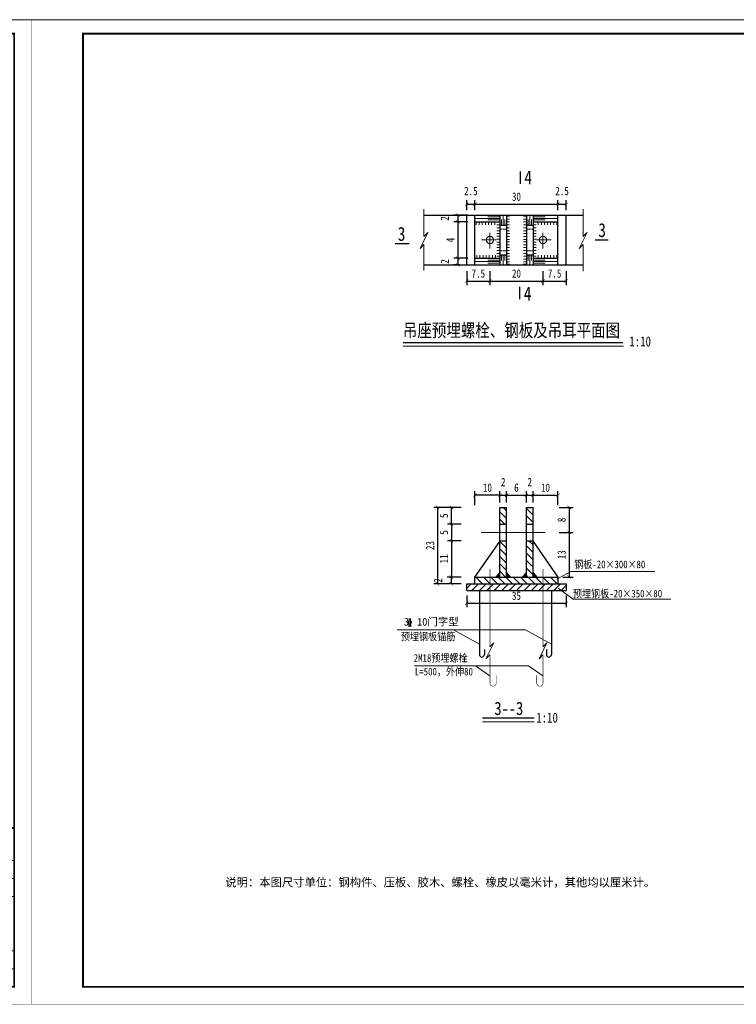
# Model space of a CAD drawing. Extents: x 36231 to 595326, y 3059 to 3871788.
# Tile 68 of 143: x 584999 to 585215, y 3865301 to 3865598. Entities that reach past the tile are written whole.
import ezdxf
from ezdxf.lldxf.tags import DXFTag

# ---------------------------------------------------------------- set-up
doc = ezdxf.new("R2010")
doc.units = 0
doc.header["$PDMODE"] = 32
doc.header["$PDSIZE"] = 0.2
doc.linetypes.add('HIDDEN', pattern=[0.375, 0.25, -0.125])
doc.layers.get('0').update_dxf_attribs({"linetype": 'CONTINUOUS'})
doc.layers.get('Defpoints').update_dxf_attribs({"linetype": 'CONTINUOUS'})
for name, color, linetype, lineweight in [('0.13文字', 3, 'CONTINUOUS', 13), ('图框１', 5, 'CONTINUOUS', 60), ('文字', 7, 'CONTINUOUS', 15), ('文字层', 7, 'CONTINUOUS', 15), ('标注线', 7, 'CONTINUOUS', 18), ('粗实线', 1, 'CONTINUOUS', 40), ('细实线', 3, 'CONTINUOUS', 20), ('细线', 7, 'CONTINUOUS', 15), ('虚线', 251, 'HIDDEN', 15), ('轮廓线', 1, 'CONTINUOUS', 30), ('轮廓西线', 1, 'CONTINUOUS', 15)]:
    doc.layers.add(name, color=color, linetype=linetype, lineweight=lineweight)
doc.styles.add('-仿宋_GB2312', font='仿宋_GB2312_0.ttf')
doc.styles.add('CHX-1', font='tssdeng.shx', dxfattribs={"width": 0.7, "height": 300, "bigfont": 'atssdchn.shx'})
doc.styles.add('HZTXT', font='仿宋_GB2312_0.ttf', dxfattribs={"width": 0.8, "height": 2.5})
tags = doc.linetypes.add('DASHDOT2', pattern=[0.5, 0.25, -0.125, 0, -0.125]).pattern_tags.tags
tags[10:11] = [DXFTag(74, 4), DXFTag(75, 0), DXFTag(340, '0'), DXFTag(46, 1.0), DXFTag(50, 0.0), DXFTag(44, 0.0), DXFTag(45, 0.0)]
tags[8:9] = [DXFTag(74, 4), DXFTag(75, 0), DXFTag(340, '0'), DXFTag(46, 1.0), DXFTag(50, 0.0), DXFTag(44, 0.0), DXFTag(45, 0.0)]
tags[6:7] = [DXFTag(74, 4), DXFTag(75, 0), DXFTag(340, '0'), DXFTag(46, 1.0), DXFTag(50, 0.0), DXFTag(44, 0.0), DXFTag(45, 0.0)]
tags[4:5] = [DXFTag(74, 4), DXFTag(75, 0), DXFTag(340, '0'), DXFTag(46, 1.0), DXFTag(50, 0.0), DXFTag(44, 0.0), DXFTag(45, 0.0)]
doc.dimstyles.new('工作室标准标注', dxfattribs={"dimtxt": 2.5, "dimasz": 1, "dimexe": 1.2, "dimexo": 1.5, "dimgap": 1, "dimtad": 1, "dimdec": 1, "dimzin": 0, "dimdsep": 46, "dimtxsty": 'HZTXT', "dimblk": 'ARCHTICK', "dimcen": 0.09, "dimadec": 0, "dimazin": 0, "dimtfac": 0.09, "dimtdec": 1, "dimtofl": 0, "dimtmove": 2, "dimatfit": 3, "dimldrblk": 'ARCHTICK', "dimfxl": 3, "dimfxlon": 1, "dimtolj": 1, "dimtzin": 0, "dimarcsym": 0})

# ---------------------------------------------------------------- blocks, each defined once
blk = doc.blocks.new('eesz')
at = {"layer": '图框１', "color": 7, "const_width": 0.467}
blk.add_lwpolyline([(25244.5, -497.6), (25244.5, -1980.6), (27344.5, -1980.6), (27344.5, -497.6)], close=True, dxfattribs=at)
blk.add_lwpolyline([(25244.5, -497.6), (25244.5, -1980.6), (27344.5, -1980.6), (27344.5, -497.6)], close=True, dxfattribs=at)
at = {"layer": '图框１', "color": 5, "const_width": 0.467}
blk.add_lwpolyline([(25244.5, -497.6), (25244.5, -1980.6), (27344.5, -1980.6), (27344.5, -497.6)], close=True, dxfattribs=at)
at = {"layer": '图框１', "color": 7}
blk.add_lwpolyline([(25322.3, -518.3, 3.11, 3.11, 0), (27318.5, -518.3, 2.59, 2.59, 0), (27318.5, -1954.6, 2.59, 2.59, 0), (25322.3, -1954.6, 2.59, 2.59, 0)], format="xyseb", close=True, dxfattribs=at)
blk.add_lwpolyline([(25322.3, -518.3, 3.11, 3.11, 0), (27318.5, -518.3, 2.59, 2.59, 0), (27318.5, -1954.6, 2.59, 2.59, 0), (25322.3, -1954.6, 2.59, 2.59, 0)], format="xyseb", close=True, dxfattribs=at)
at = {"layer": '图框１', "color": 5}
blk.add_lwpolyline([(25322.3, -518.3, 3.11, 3.11, 0), (27318.5, -518.3, 2.59, 2.59, 0), (27318.5, -1954.6, 2.59, 2.59, 0), (25322.3, -1954.6, 2.59, 2.59, 0)], format="xyseb", close=True, dxfattribs=at)
at = {"layer": '细线', "color": 7}
for p, q in [((26850.3, -1715.1), (27318.5, -1715.1)), ((26850.3, -1764.1), (27318.5, -1764.1)), ((26910.2, -1764.1), (26910.2, -1927.4)), ((27008.2, -1764.1), (27008.2, -1927.4)), ((27046.3, -1764.1), (27046.3, -1954.6)), ((27204.2, -1764.1), (27204.2, -1818.5)), ((26850.3, -1791.3), (27046.3, -1791.3)), ((27204.2, -1791.3), (27318.5, -1791.3)), ((26850.3, -1818.5), (27318.5, -1818.5)), ((26850.3, -1845.7), (27046.3, -1845.7)), ((26654.3, -1864.8), (26654.3, -1954.6)), ((26752.3, -1864.8), (26752.3, -1954.6)), ((26556.3, -1873), (26850.3, -1873)), ((26850.3, -1873), (27046.3, -1873)), ((26556.3, -1894.7), (26850.3, -1894.7)), ((26850.3, -1900.2), (27318.5, -1900.2)), ((27106.2, -1900.2), (27106.2, -1954.6)), ((27182.4, -1900.2), (27182.4, -1927.4)), ((27242.3, -1900.2), (27242.3, -1927.4)), ((26556.3, -1913.8), (26850.3, -1913.8)), ((26850.3, -1927.4), (27318.5, -1927.4)), ((26556.3, -1932.9), (26850.3, -1932.9))]:
    blk.add_line(p, q, dxfattribs=at)
at = {"layer": '细线', "color": 7, "const_width": 2.72}
for points in [[(27318.5, -1715.1), (26850.3, -1715.1), (26850.3, -1954.6)], [(26556.3, -1864.8), (26556.3, -1954.6)]]:
    blk.add_lwpolyline(points, dxfattribs=at)
at = {"layer": '文字', "color": 7, "line_spacing_factor": 0.5, "style": '-仿宋_GB2312'}
for s, insert, char_height, width, attachment_point in [('{\\fSimSun|b0|i0|c134|p2;\\T1.2;\\C256;四川万鼎轩建筑设计有限公司}', (27084.4, -1739.6), 21.778, 468.222, 5), ('{\\W0.8;批 准}', (26880.3, -1777.7), 13.611, 59.889, 5), ('{\\W0.8;招 标  设 计}', (27261.3, -1777.7), 13.611, 114.153, 5), ('{\\W0.8;核 定}', (26880.3, -1804.9), 13.611, 59.889, 5), ('{\\W0.8;土 建  部 分}', (27261.7, -1804.9), 13.611, 114.902, 5), ('{\\W0.8;审 查}', (26880.3, -1832.1), 13.611, 59.889, 5), ('{\\W0.8;校 核}', (26880.3, -1859.4), 13.611, 59.889, 5), ('{\\W0.8;设 计}', (26880.3, -1886.6), 13.611, 59.889, 5), ('{\\W0.8;制 图}', (26880.3, -1913.8), 13.611, 59.889, 5), ('{\\W0.8;比 例}', (27076.3, -1913.8), 13.611, 59.889, 5), ('见图', (27144.3, -1913.8), 13.61, 76.222, 5), ('{\\W0.8;日 期}', (27196.2, -1904.4), 13.611, 54.508, 1), ('2019.12', (27280.4, -1913.8), 13.61, 76.222, 5), ('{\\W0.7; 会签单位}', (26605.3, -1943.7), 10.889, 98, 5), ('{\\W0.7;会签者}', (26703.3, -1943.7), 10.889, 98, 5), ('{\\W0.7;日期}', (26801.3, -1943.7), 10.89, 98, 5), ('{\\W0.85;设计证书编号：A251033227}', (26948.3, -1941), 13.611, 196, 5), ('{\\W0.8;图 号}', (27060.1, -1931.7), 13.611, 54.508, 1)]:
    blk.add_mtext(s, dxfattribs=dict(at, insert=insert, char_height=char_height, width=width, attachment_point=attachment_point))
at = {"layer": '文字', "color": 7, "insert": (27125.3, -1791.3), "char_height": 5, "width": 157.889, "attachment_point": 5, "style": '-仿宋_GB2312'}
blk.add_mtext('新沂市2019年度农业水价综合改革计量设施配套\\P和农田水利工程维修养护项目\\P（2019年第二批省级以上水利发展资金和2018年\\P第二批省级以上水利发展资金剩余资金）', dxfattribs=at)
blk = doc.blocks.new('_ARCHTICK')
at = {"color": 0, "linetype": 'ByBlock', "const_width": 0.15}
blk.add_lwpolyline([(-0.5, -0.5), (0.5, 0.5)], dxfattribs=at)
blk = doc.blocks.new('*D2197')
at = {"layer": 'Defpoints', "color": 0, "lineweight": 13}
for p in [(585163.85, 3865542.02), (585161.35, 3865538.74), (585163.85, 3865538.74)]:
    blk.add_point(p, dxfattribs=at)
at = {"layer": '细实线', "color": 0, "lineweight": -2}
for p, q in [((585161.35, 3865540.24), (585161.35, 3865543.22)), ((585161.35, 3865542.02), (585163.85, 3865542.02)), ((585163.85, 3865540.24), (585163.85, 3865543.22))]:
    blk.add_line(p, q, dxfattribs=at)
at = {"layer": '细实线', "color": 0, "lineweight": -2, "rotation": 180}
blk.add_blockref('_ARCHTICK', (585161.35, 3865542.02), dxfattribs=at)
at = {"layer": '细实线', "color": 0, "lineweight": -2}
blk.add_blockref('_ARCHTICK', (585163.85, 3865542.02), dxfattribs=at)
at = {"layer": '细实线', "color": 0, "lineweight": 9, "insert": (585162.6, 3865545.97), "char_height": 2.5, "attachment_point": 5, "style": 'HZTXT'}
blk.add_mtext('\\A1;2.5', dxfattribs=at)
blk = doc.blocks.new('*D2198')
at = {"layer": 'Defpoints', "color": 0, "lineweight": 13}
for p in [(585136.35, 3865542.02), (585133.85, 3865538.74), (585136.35, 3865538.74)]:
    blk.add_point(p, dxfattribs=at)
at = {"layer": '细实线', "color": 0, "lineweight": -2}
for p, q in [((585133.85, 3865540.24), (585133.85, 3865543.22)), ((585133.85, 3865542.02), (585136.35, 3865542.02)), ((585136.35, 3865540.24), (585136.35, 3865543.22))]:
    blk.add_line(p, q, dxfattribs=at)
at = {"layer": '细实线', "color": 0, "lineweight": -2, "rotation": 180}
blk.add_blockref('_ARCHTICK', (585133.85, 3865542.02), dxfattribs=at)
at = {"layer": '细实线', "color": 0, "lineweight": -2}
blk.add_blockref('_ARCHTICK', (585136.35, 3865542.02), dxfattribs=at)
at = {"layer": '细实线', "color": 0, "lineweight": 9, "insert": (585135.1, 3865545.97), "char_height": 2.5, "attachment_point": 5, "style": 'HZTXT'}
blk.add_mtext('\\A1;2.5', dxfattribs=at)
blk = doc.blocks.new('*D2199')
at = {"layer": 'Defpoints', "color": 0, "lineweight": 13}
for p in [(585161.35, 3865542.02), (585136.35, 3865538.74), (585161.35, 3865538.74)]:
    blk.add_point(p, dxfattribs=at)
at = {"layer": '细实线', "color": 0, "lineweight": -2}
for p, q in [((585136.35, 3865540.24), (585136.35, 3865543.22)), ((585136.35, 3865542.02), (585161.35, 3865542.02)), ((585161.35, 3865540.24), (585161.35, 3865543.22))]:
    blk.add_line(p, q, dxfattribs=at)
at = {"layer": '细实线', "color": 0, "lineweight": -2, "rotation": 180}
blk.add_blockref('_ARCHTICK', (585136.35, 3865542.02), dxfattribs=at)
at = {"layer": '细实线', "color": 0, "lineweight": -2}
blk.add_blockref('_ARCHTICK', (585161.35, 3865542.02), dxfattribs=at)
at = {"layer": '细实线', "color": 0, "lineweight": 9, "insert": (585148.85, 3865544.27), "char_height": 2.5, "attachment_point": 5, "style": 'HZTXT'}
blk.add_mtext('\\A1;30', dxfattribs=at)
blk = doc.blocks.new('*D2200')
at = {"layer": 'Defpoints', "color": 0, "lineweight": 13}
for p in [(585136.35, 3865538.74), (585131.21, 3865536.74), (585136.35, 3865536.74)]:
    blk.add_point(p, dxfattribs=at)
at = {"layer": '细实线', "color": 0, "lineweight": -2}
for p, q in [((585134.21, 3865538.74), (585130.01, 3865538.74)), ((585131.21, 3865538.74), (585131.21, 3865536.74)), ((585134.21, 3865536.74), (585130.01, 3865536.74))]:
    blk.add_line(p, q, dxfattribs=at)
for p, rotation in [((585131.21, 3865538.74), 90), ((585131.21, 3865536.74), 270)]:
    blk.add_blockref('_ARCHTICK', p, dxfattribs=dict(at, rotation=rotation))
at = {"layer": '细实线', "color": 0, "lineweight": 9, "insert": (585127.26, 3865537.74), "char_height": 2.5, "attachment_point": 5, "rotation": 90, "style": 'HZTXT'}
blk.add_mtext('\\A1;2', dxfattribs=at)
blk = doc.blocks.new('*D2201')
at = {"layer": 'Defpoints', "color": 0, "lineweight": 13}
for p in [(585136.35, 3865536.74), (585131.21, 3865525.74), (585136.35, 3865525.74)]:
    blk.add_point(p, dxfattribs=at)
at = {"layer": '细实线', "color": 0, "lineweight": -2}
for p, q in [((585134.21, 3865536.74), (585130.01, 3865536.74)), ((585131.21, 3865536.74), (585131.21, 3865525.74)), ((585134.21, 3865525.74), (585130.01, 3865525.74))]:
    blk.add_line(p, q, dxfattribs=at)
for p, rotation in [((585131.21, 3865536.74), 90), ((585131.21, 3865525.74), 270)]:
    blk.add_blockref('_ARCHTICK', p, dxfattribs=dict(at, rotation=rotation))
at = {"layer": '细实线', "color": 0, "lineweight": 9, "insert": (585128.96, 3865531.24), "char_height": 2.5, "attachment_point": 5, "rotation": 90, "style": 'HZTXT'}
blk.add_mtext('\\A1;4', dxfattribs=at)
blk = doc.blocks.new('*D2202')
at = {"layer": 'Defpoints', "color": 0, "lineweight": 13}
for p in [(585136.35, 3865525.74), (585131.21, 3865523.74), (585133.17, 3865523.74)]:
    blk.add_point(p, dxfattribs=at)
at = {"layer": '细实线', "color": 0, "lineweight": -2}
for p, q in [((585134.21, 3865525.74), (585130.01, 3865525.74)), ((585131.21, 3865525.74), (585131.21, 3865523.74)), ((585131.67, 3865523.74), (585130.01, 3865523.74))]:
    blk.add_line(p, q, dxfattribs=at)
for p, rotation in [((585131.21, 3865525.74), 90), ((585131.21, 3865523.74), 270)]:
    blk.add_blockref('_ARCHTICK', p, dxfattribs=dict(at, rotation=rotation))
at = {"layer": '细实线', "color": 0, "lineweight": 9, "insert": (585127.26, 3865524.74), "char_height": 2.5, "attachment_point": 5, "rotation": 90, "style": 'HZTXT'}
blk.add_mtext('\\A1;2', dxfattribs=at)
blk = doc.blocks.new('*D2206')
at = {"layer": 'Defpoints', "color": 0, "lineweight": 13}
for p in [(585136.35, 3865454.35), (585143.85, 3865450.67), (585136.35, 3865429.67)]:
    blk.add_point(p, dxfattribs=at)
at = {"layer": '细实线', "color": 0, "lineweight": -2}
for p, q in [((585136.35, 3865451.35), (585136.35, 3865455.55)), ((585143.85, 3865452.17), (585143.85, 3865455.55)), ((585143.85, 3865454.35), (585136.35, 3865454.35))]:
    blk.add_line(p, q, dxfattribs=at)
at = {"layer": '细实线', "color": 0, "lineweight": -2, "rotation": 180}
blk.add_blockref('_ARCHTICK', (585136.35, 3865454.35), dxfattribs=at)
at = {"layer": '细实线', "color": 0, "lineweight": -2}
blk.add_blockref('_ARCHTICK', (585143.85, 3865454.35), dxfattribs=at)
at = {"layer": '细实线', "color": 0, "lineweight": 9, "insert": (585140.1, 3865456.6), "char_height": 2.5, "attachment_point": 5, "style": 'HZTXT'}
blk.add_mtext('\\A1;10', dxfattribs=at)
blk = doc.blocks.new('*D2207')
at = {"layer": 'Defpoints', "color": 0, "lineweight": 13}
for p in [(585133.85, 3865425.67), (585163.85, 3865425.67), (585163.85, 3865421.79)]:
    blk.add_point(p, dxfattribs=at)
at = {"layer": '细实线', "color": 0, "lineweight": -2}
for p, q in [((585133.85, 3865424.17), (585133.85, 3865420.59)), ((585163.85, 3865424.17), (585163.85, 3865420.59)), ((585133.85, 3865421.79), (585163.85, 3865421.79))]:
    blk.add_line(p, q, dxfattribs=at)
at = {"layer": '细实线', "color": 0, "lineweight": -2, "rotation": 180}
blk.add_blockref('_ARCHTICK', (585133.85, 3865421.79), dxfattribs=at)
at = {"layer": '细实线', "color": 0, "lineweight": -2}
blk.add_blockref('_ARCHTICK', (585163.85, 3865421.79), dxfattribs=at)
at = {"layer": '细实线', "color": 0, "lineweight": 9, "insert": (585148.85, 3865424.04), "char_height": 2.5, "attachment_point": 5, "style": 'HZTXT'}
blk.add_mtext('\\A1;35', dxfattribs=at)
blk = doc.blocks.new('*D2208')
at = {"layer": 'Defpoints', "color": 0, "lineweight": 13}
for p in [(585143.85, 3865440.62), (585129.23, 3865429.67), (585136.35, 3865429.67)]:
    blk.add_point(p, dxfattribs=at)
at = {"layer": '细实线', "color": 0, "lineweight": -2}
for p, q in [((585132.23, 3865440.62), (585128.03, 3865440.62)), ((585129.23, 3865440.62), (585129.23, 3865429.67)), ((585132.23, 3865429.67), (585128.03, 3865429.67))]:
    blk.add_line(p, q, dxfattribs=at)
for p, rotation in [((585129.23, 3865440.62), 90), ((585129.23, 3865429.67), 270)]:
    blk.add_blockref('_ARCHTICK', p, dxfattribs=dict(at, rotation=rotation))
at = {"layer": '细实线', "color": 0, "lineweight": 9, "insert": (585126.98, 3865435.15), "char_height": 2.5, "attachment_point": 5, "rotation": 90, "style": 'HZTXT'}
blk.add_mtext('\\A1;11', dxfattribs=at)
blk = doc.blocks.new('*D2209')
at = {"layer": 'Defpoints', "color": 0, "lineweight": 13}
for p in [(585143.85, 3865450.67), (585125.09, 3865427.67), (585133.85, 3865427.67)]:
    blk.add_point(p, dxfattribs=at)
at = {"layer": '细实线', "color": 0, "lineweight": -2}
for p, q in [((585128.09, 3865450.67), (585123.89, 3865450.67)), ((585125.09, 3865450.67), (585125.09, 3865427.67)), ((585128.09, 3865427.67), (585123.89, 3865427.67))]:
    blk.add_line(p, q, dxfattribs=at)
for p, rotation in [((585125.09, 3865450.67), 90), ((585125.09, 3865427.67), 270)]:
    blk.add_blockref('_ARCHTICK', p, dxfattribs=dict(at, rotation=rotation))
at = {"layer": '细实线', "color": 0, "lineweight": 9, "insert": (585122.84, 3865439.17), "char_height": 2.5, "attachment_point": 5, "rotation": 90, "style": 'HZTXT'}
blk.add_mtext('\\A1;23', dxfattribs=at)
blk = doc.blocks.new('*D2210')
at = {"layer": 'Defpoints', "color": 0, "lineweight": 13}
for p in [(585131.28, 3865429.67), (585129.17, 3865427.67), (585133.85, 3865427.67)]:
    blk.add_point(p, dxfattribs=at)
at = {"layer": '细实线', "color": 0, "lineweight": -2}
for p, q in [((585129.78, 3865429.67), (585127.97, 3865429.67)), ((585129.17, 3865429.67), (585129.17, 3865427.67)), ((585132.17, 3865427.67), (585127.97, 3865427.67))]:
    blk.add_line(p, q, dxfattribs=at)
for p, rotation in [((585129.17, 3865429.67), 90), ((585129.17, 3865427.67), 270)]:
    blk.add_blockref('_ARCHTICK', p, dxfattribs=dict(at, rotation=rotation))
at = {"layer": '细实线', "color": 0, "lineweight": 9, "insert": (585125.22, 3865428.67), "char_height": 2.5, "attachment_point": 5, "rotation": 90, "style": 'HZTXT'}
blk.add_mtext('\\A1;2', dxfattribs=at)
blk = doc.blocks.new('*D2211')
at = {"layer": 'Defpoints', "color": 0, "lineweight": 13}
for p in [(585143.85, 3865445.62), (585129.23, 3865440.62), (585143.85, 3865440.62)]:
    blk.add_point(p, dxfattribs=at)
at = {"layer": '细实线', "color": 0, "lineweight": -2}
for p, q in [((585132.23, 3865445.62), (585128.03, 3865445.62)), ((585129.23, 3865445.62), (585129.23, 3865440.62)), ((585132.23, 3865440.62), (585128.03, 3865440.62))]:
    blk.add_line(p, q, dxfattribs=at)
for p, rotation in [((585129.23, 3865445.62), 90), ((585129.23, 3865440.62), 270)]:
    blk.add_blockref('_ARCHTICK', p, dxfattribs=dict(at, rotation=rotation))
at = {"layer": '细实线', "color": 0, "lineweight": 9, "insert": (585126.98, 3865443.12), "char_height": 2.5, "attachment_point": 5, "rotation": 90, "style": 'HZTXT'}
blk.add_mtext('\\A1;5', dxfattribs=at)
blk = doc.blocks.new('*D2213')
at = {"layer": 'Defpoints', "color": 0, "lineweight": 13}
for p in [(585153.85, 3865443.12), (585161.35, 3865429.67), (585164.73, 3865429.67)]:
    blk.add_point(p, dxfattribs=at)
at = {"layer": '细实线', "color": 0, "lineweight": -2}
for p, q in [((585161.73, 3865443.12), (585165.93, 3865443.12)), ((585164.73, 3865443.12), (585164.73, 3865429.67)), ((585162.85, 3865429.67), (585165.93, 3865429.67))]:
    blk.add_line(p, q, dxfattribs=at)
for p, rotation in [((585164.73, 3865443.12), 90), ((585164.73, 3865429.67), 270)]:
    blk.add_blockref('_ARCHTICK', p, dxfattribs=dict(at, rotation=rotation))
at = {"layer": '细实线', "color": 0, "lineweight": 9, "insert": (585162.48, 3865436.4), "char_height": 2.5, "attachment_point": 5, "rotation": 90, "style": 'HZTXT'}
blk.add_mtext('\\A1;13', dxfattribs=at)
blk = doc.blocks.new('*D2214')
at = {"layer": 'Defpoints', "color": 0, "lineweight": 13}
for p in [(585161.35, 3865454.35), (585153.85, 3865450.67), (585161.35, 3865427.67)]:
    blk.add_point(p, dxfattribs=at)
at = {"layer": '细实线', "color": 0, "lineweight": -2}
for p, q in [((585153.85, 3865452.17), (585153.85, 3865455.55)), ((585161.35, 3865451.35), (585161.35, 3865455.55)), ((585153.85, 3865454.35), (585161.35, 3865454.35))]:
    blk.add_line(p, q, dxfattribs=at)
at = {"layer": '细实线', "color": 0, "lineweight": -2, "rotation": 180}
blk.add_blockref('_ARCHTICK', (585153.85, 3865454.35), dxfattribs=at)
at = {"layer": '细实线', "color": 0, "lineweight": -2}
blk.add_blockref('_ARCHTICK', (585161.35, 3865454.35), dxfattribs=at)
at = {"layer": '细实线', "color": 0, "lineweight": 9, "insert": (585157.6, 3865456.6), "char_height": 2.5, "attachment_point": 5, "style": 'HZTXT'}
blk.add_mtext('\\A1;10', dxfattribs=at)
blk = doc.blocks.new('*D2215')
at = {"layer": 'Defpoints', "color": 0, "lineweight": 13}
for p in [(585153.85, 3865450.65), (585153.85, 3865443.12), (585164.73, 3865443.12)]:
    blk.add_point(p, dxfattribs=at)
at = {"layer": '细实线', "color": 0, "lineweight": -2}
for p, q in [((585161.73, 3865450.65), (585165.93, 3865450.65)), ((585164.73, 3865450.65), (585164.73, 3865443.12)), ((585161.73, 3865443.12), (585165.93, 3865443.12))]:
    blk.add_line(p, q, dxfattribs=at)
for p, rotation in [((585164.73, 3865450.65), 90), ((585164.73, 3865443.12), 270)]:
    blk.add_blockref('_ARCHTICK', p, dxfattribs=dict(at, rotation=rotation))
at = {"layer": '细实线', "color": 0, "lineweight": 9, "insert": (585162.48, 3865446.89), "char_height": 2.5, "attachment_point": 5, "rotation": 90, "style": 'HZTXT'}
blk.add_mtext('\\A1;8', dxfattribs=at)
blk = doc.blocks.new('*D2216')
at = {"layer": 'Defpoints', "color": 0, "lineweight": 13}
for p in [(585151.85, 3865454.35), (585145.85, 3865450.67), (585151.85, 3865450.67)]:
    blk.add_point(p, dxfattribs=at)
at = {"layer": '细实线', "color": 0, "lineweight": -2}
for p, q in [((585145.85, 3865452.17), (585145.85, 3865455.55)), ((585151.85, 3865452.17), (585151.85, 3865455.55)), ((585145.85, 3865454.35), (585151.85, 3865454.35))]:
    blk.add_line(p, q, dxfattribs=at)
at = {"layer": '细实线', "color": 0, "lineweight": -2, "rotation": 180}
blk.add_blockref('_ARCHTICK', (585145.85, 3865454.35), dxfattribs=at)
at = {"layer": '细实线', "color": 0, "lineweight": -2}
blk.add_blockref('_ARCHTICK', (585151.85, 3865454.35), dxfattribs=at)
at = {"layer": '细实线', "color": 0, "lineweight": 9, "insert": (585148.85, 3865456.6), "char_height": 2.5, "attachment_point": 5, "style": 'HZTXT'}
blk.add_mtext('\\A1;6', dxfattribs=at)
blk = doc.blocks.new('*D2217')
at = {"layer": 'Defpoints', "color": 0, "lineweight": 13}
for p in [(585145.85, 3865454.35), (585143.85, 3865450.67), (585145.85, 3865450.67)]:
    blk.add_point(p, dxfattribs=at)
at = {"layer": '细实线', "color": 0, "lineweight": -2}
for p, q in [((585143.85, 3865452.17), (585143.85, 3865455.55)), ((585145.85, 3865452.17), (585145.85, 3865455.55)), ((585143.85, 3865454.35), (585145.85, 3865454.35))]:
    blk.add_line(p, q, dxfattribs=at)
at = {"layer": '细实线', "color": 0, "lineweight": -2, "rotation": 180}
blk.add_blockref('_ARCHTICK', (585143.85, 3865454.35), dxfattribs=at)
at = {"layer": '细实线', "color": 0, "lineweight": -2}
blk.add_blockref('_ARCHTICK', (585145.85, 3865454.35), dxfattribs=at)
at = {"layer": '细实线', "color": 0, "lineweight": 9, "insert": (585144.85, 3865458.3), "char_height": 2.5, "attachment_point": 5, "style": 'HZTXT'}
blk.add_mtext('\\A1;2', dxfattribs=at)
blk = doc.blocks.new('*D2218')
at = {"layer": 'Defpoints', "color": 0, "lineweight": 13}
for p in [(585153.85, 3865454.35), (585151.85, 3865450.67), (585153.85, 3865450.67)]:
    blk.add_point(p, dxfattribs=at)
at = {"layer": '细实线', "color": 0, "lineweight": -2}
for p, q in [((585151.85, 3865452.17), (585151.85, 3865455.55)), ((585153.85, 3865452.17), (585153.85, 3865455.55)), ((585151.85, 3865454.35), (585153.85, 3865454.35))]:
    blk.add_line(p, q, dxfattribs=at)
at = {"layer": '细实线', "color": 0, "lineweight": -2, "rotation": 180}
blk.add_blockref('_ARCHTICK', (585151.85, 3865454.35), dxfattribs=at)
at = {"layer": '细实线', "color": 0, "lineweight": -2}
blk.add_blockref('_ARCHTICK', (585153.85, 3865454.35), dxfattribs=at)
at = {"layer": '细实线', "color": 0, "lineweight": 9, "insert": (585152.85, 3865458.3), "char_height": 2.5, "attachment_point": 5, "style": 'HZTXT'}
blk.add_mtext('\\A1;2', dxfattribs=at)

msp = doc.modelspace()

# ---------------------------------------------------------------- hatches: boundary and pattern name
at = {"layer": '标注线'}
h = msp.add_hatch(dxfattribs=at)
h.set_pattern_fill('ANSI31', scale=0.5, angle=90, style=0)
h.set_pattern_definition([(135, (578719.481, 3867107.4648), (-1.122532, -1.122532), [])])
h.paths.add_polyline_path([(585145.85, 3865450.67), (585143.85, 3865450.67), (585143.85, 3865445.62), (585145.85, 3865445.62)])
h.paths.add_polyline_path([(585143.85, 3865429.67), (585145.85, 3865429.67), (585145.85, 3865440.62), (585143.85, 3865440.62)])
h.paths.add_polyline_path([(585153.85, 3865450.67), (585151.85, 3865450.67), (585151.85, 3865445.62), (585153.85, 3865445.62)])
h.paths.add_polyline_path([(585153.85, 3865440.62), (585151.85, 3865440.62), (585151.85, 3865429.67), (585153.85, 3865429.67)])
h = msp.add_hatch(dxfattribs=at)
h.set_pattern_fill('ANSI31', scale=0.5, angle=90, style=0)
h.set_pattern_definition([(135, (582909.8064, 3864167.6733), (-1.122532, -1.122532), [])])
h.paths.add_polyline_path([(585136.35, 3865429.67), (585136.35, 3865427.67), (585161.35, 3865427.67), (585161.35, 3865429.67)])
for points in [[(585143.85, 3865431.08), (585143.85, 3865429.67), (585142.62, 3865429.67)], [(585145.85, 3865431.08), (585145.85, 3865429.67), (585147.08, 3865429.67)], [(585151.85, 3865431.08), (585151.85, 3865429.67), (585150.62, 3865429.67)], [(585153.85, 3865431.08), (585153.85, 3865429.67), (585155.08, 3865429.67)]]:
    msp.add_hatch(color=7, dxfattribs=at).paths.add_polyline_path(points)
h = msp.add_hatch(dxfattribs=at)
h.set_pattern_fill('ANSI31', scale=0.5, style=0)
h.set_pattern_definition([(45, (582909.8064, 3864167.6733), (-1.122532, 1.122532), [])])
h.paths.add_polyline_path([(585163.85, 3865427.67), (585133.85, 3865427.67), (585133.85, 3865425.67), (585163.85, 3865425.67)])

# ---------------------------------------------------------------- linework, layer by layer
at = {"layer": '0.13文字', "lineweight": 13}
msp.add_line((590756.67, 3865597.58), (583664.28, 3865597.58), dxfattribs=at)
at = {"layer": '标注线', "color": 7}
for p, q in [((585136.68, 3865536.74), (585136.68, 3865535.84)), ((585137.62, 3865536.74), (585137.62, 3865535.84)), ((585138.55, 3865536.74), (585138.55, 3865535.84)), ((585138.55, 3865536.74), (585138.55, 3865535.84)), ((585139.48, 3865536.74), (585139.48, 3865535.84)), ((585140.41, 3865536.74), (585140.41, 3865535.84)), ((585141.34, 3865536.74), (585141.34, 3865535.84)), ((585142.34, 3865536.74), (585142.34, 3865535.84)), ((585142.95, 3865535.79), (585143.85, 3865535.79)), ((585146.75, 3865538.41), (585145.85, 3865538.41)), ((585146.75, 3865537.54), (585145.85, 3865537.54)), ((585146.75, 3865536.67), (585145.85, 3865536.67)), ((585146.75, 3865535.79), (585145.85, 3865535.79)), ((585150.95, 3865538.41), (585151.85, 3865538.41)), ((585150.95, 3865537.54), (585151.85, 3865537.54)), ((585150.95, 3865536.67), (585151.85, 3865536.67)), ((585150.95, 3865535.79), (585151.85, 3865535.79)), ((585154.75, 3865535.79), (585153.85, 3865535.79)), ((585155.42, 3865536.74), (585155.42, 3865535.84)), ((585156.35, 3865536.74), (585156.35, 3865535.84)), ((585157.28, 3865536.74), (585157.28, 3865535.84)), ((585158.22, 3865536.74), (585158.22, 3865535.84)), ((585159.15, 3865536.74), (585159.15, 3865535.84)), ((585159.15, 3865536.74), (585159.15, 3865535.84)), ((585160.08, 3865536.74), (585160.08, 3865535.84)), ((585161.01, 3865536.74), (585161.01, 3865535.84)), ((585142.95, 3865534.92), (585143.85, 3865534.92)), ((585142.95, 3865534.05), (585143.85, 3865534.05)), ((585142.95, 3865533.24), (585143.85, 3865533.24)), ((585146.75, 3865534.92), (585145.85, 3865534.92)), ((585146.75, 3865534.05), (585145.85, 3865534.05)), ((585146.75, 3865533.18), (585145.85, 3865533.18)), ((585150.95, 3865534.92), (585151.85, 3865534.92)), ((585150.95, 3865534.05), (585151.85, 3865534.05)), ((585150.95, 3865533.18), (585151.85, 3865533.18)), ((585154.75, 3865534.92), (585153.85, 3865534.92)), ((585154.75, 3865534.05), (585153.85, 3865534.05)), ((585154.75, 3865533.24), (585153.85, 3865533.24)), ((585142.95, 3865532.37), (585143.85, 3865532.37)), ((585142.95, 3865531.5), (585143.85, 3865531.5)), ((585142.95, 3865530.62), (585143.85, 3865530.62)), ((585142.95, 3865529.75), (585143.85, 3865529.75)), ((585146.75, 3865532.3), (585145.85, 3865532.3)), ((585146.75, 3865531.43), (585145.85, 3865531.43)), ((585146.75, 3865530.69), (585145.85, 3865530.69)), ((585146.75, 3865529.82), (585145.85, 3865529.82)), ((585150.95, 3865532.3), (585151.85, 3865532.3)), ((585150.95, 3865531.43), (585151.85, 3865531.43)), ((585150.95, 3865530.69), (585151.85, 3865530.69)), ((585150.95, 3865529.82), (585151.85, 3865529.82)), ((585154.75, 3865532.37), (585153.85, 3865532.37)), ((585154.75, 3865531.5), (585153.85, 3865531.5)), ((585154.75, 3865530.62), (585153.85, 3865530.62)), ((585154.75, 3865529.75), (585153.85, 3865529.75)), ((585142.95, 3865528.94), (585143.85, 3865528.94)), ((585142.95, 3865528.07), (585143.85, 3865528.07)), ((585142.95, 3865527.2), (585143.85, 3865527.2)), ((585146.75, 3865528.94), (585145.85, 3865528.94)), ((585146.75, 3865528.07), (585145.85, 3865528.07)), ((585146.75, 3865527.2), (585145.85, 3865527.2)), ((585150.95, 3865528.94), (585151.85, 3865528.94)), ((585150.95, 3865528.07), (585151.85, 3865528.07)), ((585150.95, 3865527.2), (585151.85, 3865527.2)), ((585154.75, 3865528.94), (585153.85, 3865528.94)), ((585154.75, 3865528.07), (585153.85, 3865528.07)), ((585154.75, 3865527.2), (585153.85, 3865527.2)), ((585136.92, 3865525.74), (585136.92, 3865526.64)), ((585137.85, 3865525.74), (585137.85, 3865526.64)), ((585138.78, 3865525.74), (585138.78, 3865526.64)), ((585139.71, 3865525.74), (585139.71, 3865526.64)), ((585139.71, 3865525.74), (585139.71, 3865526.64)), ((585140.65, 3865525.74), (585140.65, 3865526.64)), ((585141.58, 3865525.74), (585141.58, 3865526.64)), ((585142.58, 3865525.74), (585142.58, 3865526.64)), ((585142.95, 3865526.39), (585143.85, 3865526.39)), ((585146.75, 3865526.33), (585145.85, 3865526.33)), ((585146.75, 3865525.45), (585145.85, 3865525.45)), ((585146.75, 3865524.71), (585145.85, 3865524.71)), ((585146.75, 3865523.97), (585145.85, 3865523.97)), ((585150.95, 3865526.33), (585151.85, 3865526.33)), ((585150.95, 3865525.45), (585151.85, 3865525.45)), ((585150.95, 3865524.71), (585151.85, 3865524.71)), ((585150.95, 3865523.97), (585151.85, 3865523.97)), ((585154.75, 3865526.39), (585153.85, 3865526.39)), ((585155.42, 3865525.74), (585155.42, 3865526.64)), ((585156.35, 3865525.74), (585156.35, 3865526.64)), ((585157.28, 3865525.74), (585157.28, 3865526.64)), ((585158.22, 3865525.74), (585158.22, 3865526.64)), ((585159.15, 3865525.74), (585159.15, 3865526.64)), ((585159.15, 3865525.74), (585159.15, 3865526.64)), ((585160.08, 3865525.74), (585160.08, 3865526.64)), ((585161.01, 3865525.74), (585161.01, 3865526.64)), ((585114.66, 3865499.27), (585181.15, 3865499.27)), ((585143.85, 3865431.08), (585142.62, 3865429.67)), ((585145.85, 3865431.08), (585147.08, 3865429.67)), ((585151.85, 3865431.08), (585150.62, 3865429.67)), ((585153.85, 3865431.08), (585155.08, 3865429.67)), ((585138.6, 3865386.08), (585154.22, 3865386.08))]:
    msp.add_line(p, q, dxfattribs=at)
at = {"layer": '标注线', "color": 7, "const_width": 0.4}
for points in [[(585150.05, 3865548.1), (585150.05, 3865551.92)], [(585116.52, 3865530.09), (585112.21, 3865530.09)], [(585176.56, 3865531.26), (585172.55, 3865531.26)], [(585149.81, 3865513.38), (585149.81, 3865517.2)], [(585114.66, 3865500.34), (585180.99, 3865500.34)], [(585138.6, 3865387.16), (585154.22, 3865387.16)]]:
    msp.add_lwpolyline(points, dxfattribs=at)
at = {"layer": '标注线', "color": 7}
for centre in [(585140.85, 3865531.24), (585156.85, 3865531.24)]:
    msp.add_circle(centre, 1.1, dxfattribs=at)
at = {"layer": '细实线', "lineweight": 9}
for p, q in [((585120.97, 3865540.55), (585120.97, 3865532.32)), ((585144.85, 3865535.74), (585144.85, 3865538.74)), ((585152.87, 3865535.74), (585152.87, 3865538.74)), ((585168.98, 3865540.55), (585168.98, 3865532.32)), ((585143.85, 3865537.75), (585136.35, 3865537.75)), ((585143.85, 3865538.21), (585140.2, 3865538.21)), ((585143.85, 3865537.28), (585140.2, 3865537.28)), ((585144.38, 3865535.74), (585144.38, 3865537.39)), ((585145.31, 3865535.74), (585145.31, 3865537.39)), ((585152.41, 3865535.74), (585152.41, 3865537.39)), ((585153.34, 3865535.74), (585153.34, 3865537.39)), ((585153.85, 3865538.21), (585157.5, 3865538.21)), ((585153.85, 3865537.75), (585161.35, 3865537.75)), ((585153.85, 3865537.28), (585157.5, 3865537.28)), ((585122.17, 3865533.52), (585119.77, 3865528.72)), ((585120.97, 3865532.32), (585122.17, 3865533.52)), ((585170.18, 3865533.52), (585167.78, 3865528.72)), ((585168.98, 3865532.32), (585170.18, 3865533.52)), ((585119.77, 3865528.72), (585120.97, 3865529.92)), ((585120.97, 3865529.92), (585120.97, 3865522)), ((585167.78, 3865528.72), (585168.98, 3865529.92)), ((585168.98, 3865529.92), (585168.98, 3865521.88)), ((585144.38, 3865526.74), (585144.38, 3865525.09)), ((585144.85, 3865526.74), (585144.85, 3865523.74)), ((585145.31, 3865526.74), (585145.31, 3865525.09)), ((585152.41, 3865526.74), (585152.41, 3865525.09)), ((585152.87, 3865526.74), (585152.87, 3865523.74)), ((585153.34, 3865526.74), (585153.34, 3865525.09)), ((585143.85, 3865524.74), (585136.35, 3865524.74)), ((585143.85, 3865525.2), (585140.2, 3865525.2)), ((585143.85, 3865524.27), (585140.2, 3865524.27)), ((585153.85, 3865525.2), (585157.5, 3865525.2)), ((585153.85, 3865524.74), (585161.35, 3865524.74)), ((585153.85, 3865524.27), (585157.5, 3865524.27)), ((585161.05, 3865429), (585165.28, 3865431.39)), ((585165.28, 3865431.39), (585190.53, 3865431.39)), ((585161.43, 3865426.28), (585165.99, 3865422.97)), ((585165.99, 3865422.97), (585195.42, 3865422.97)), ((585112.87, 3865413.81), (585151.58, 3865413.81)), ((585129.88, 3865413.81), (585137.68, 3865409.5)), ((585151.58, 3865413.81), (585159.38, 3865409.5)), ((585142.05, 3865409.86), (585139.65, 3865405.06)), ((585140.85, 3865408.66), (585142.05, 3865409.86)), ((585158.05, 3865409.86), (585155.65, 3865405.06)), ((585156.85, 3865408.66), (585158.05, 3865409.86)), ((585139.65, 3865405.06), (585140.85, 3865406.26)), ((585155.65, 3865405.06), (585156.85, 3865406.26)), ((585118.09, 3865402.97), (585152.49, 3865402.97)), ((585136.49, 3865402.97), (585140.85, 3865399.9)), ((585152.49, 3865402.97), (585156.85, 3865399.9))]:
    msp.add_line(p, q, dxfattribs=at)
at = {"layer": '细实线', "color": 1, "linetype": 'DASHDOT2'}
for p, q in [((585140.85, 3865528.65), (585140.85, 3865533.44)), ((585156.85, 3865528.65), (585156.85, 3865533.44)), ((585138.35, 3865531.24), (585142.85, 3865531.24)), ((585154.85, 3865531.24), (585159.35, 3865531.24))]:
    msp.add_line(p, q, dxfattribs=at)
at = {"layer": '细实线', "color": 1, "linetype": 'DASHDOT2', "ltscale": 3}
msp.add_line((585138.25, 3865443.12), (585157.53, 3865443.12), dxfattribs=at)
at = {"layer": '虚线', "color": 7}
for p, q in [((585143.85, 3865534.49), (585145.85, 3865534.49)), ((585151.85, 3865534.49), (585153.85, 3865534.49)), ((585143.85, 3865527.99), (585145.85, 3865527.99)), ((585151.85, 3865527.99), (585153.85, 3865527.99))]:
    msp.add_line(p, q, dxfattribs=at)
at = {"layer": '轮廓线', "color": 7}
for p, q in [((585153.85, 3865538.74), (585161.35, 3865538.74)), ((585136.35, 3865523.74), (585143.85, 3865523.74))]:
    msp.add_line(p, q, dxfattribs=at)
at = {"layer": '轮廓西线', "color": 4, "lineweight": 30}
for p, q in [((585120.97, 3865538.74), (585168.98, 3865538.74)), ((585133.85, 3865538.74), (585163.85, 3865538.74)), ((585133.85, 3865523.74), (585133.85, 3865538.74)), ((585136.35, 3865523.74), (585136.35, 3865538.74)), ((585136.35, 3865538.74), (585161.35, 3865538.74)), ((585136.35, 3865538.74), (585143.85, 3865538.74)), ((585143.85, 3865538.74), (585143.85, 3865523.74)), ((585145.85, 3865538.74), (585145.85, 3865523.74)), ((585151.85, 3865538.74), (585151.85, 3865523.74)), ((585153.85, 3865538.74), (585153.85, 3865523.74)), ((585161.35, 3865523.74), (585161.35, 3865538.74)), ((585163.85, 3865523.74), (585163.85, 3865538.74)), ((585136.35, 3865536.74), (585143.85, 3865536.74)), ((585143.85, 3865535.74), (585145.85, 3865535.74)), ((585151.85, 3865535.74), (585153.85, 3865535.74)), ((585153.85, 3865536.74), (585161.35, 3865536.74)), ((585143.85, 3865526.74), (585145.85, 3865526.74)), ((585151.85, 3865526.74), (585153.85, 3865526.74)), ((585136.35, 3865525.74), (585143.85, 3865525.74)), ((585153.85, 3865525.74), (585161.35, 3865525.74)), ((585120.97, 3865523.74), (585168.98, 3865523.74)), ((585153.85, 3865523.74), (585161.35, 3865523.74)), ((585143.85, 3865429.67), (585143.85, 3865450.67)), ((585143.85, 3865450.67), (585145.85, 3865450.67)), ((585145.85, 3865429.67), (585145.85, 3865450.67)), ((585151.85, 3865429.67), (585151.85, 3865450.67)), ((585151.85, 3865450.67), (585153.85, 3865450.67)), ((585153.85, 3865429.67), (585153.85, 3865450.67)), ((585143.85, 3865445.62), (585145.85, 3865445.62)), ((585151.85, 3865445.62), (585153.85, 3865445.62)), ((585136.35, 3865429.67), (585143.85, 3865440.42)), ((585143.85, 3865440.62), (585145.85, 3865440.62)), ((585151.85, 3865440.62), (585153.85, 3865440.62)), ((585153.85, 3865440.42), (585161.35, 3865429.67)), ((585136.35, 3865429.67), (585161.35, 3865429.67)), ((585136.35, 3865427.67), (585136.35, 3865429.67)), ((585161.35, 3865429.67), (585161.35, 3865427.67)), ((585133.85, 3865427.67), (585163.85, 3865427.67)), ((585133.85, 3865425.67), (585133.85, 3865427.67)), ((585163.85, 3865427.67), (585163.85, 3865425.67)), ((585133.85, 3865425.67), (585163.85, 3865425.67)), ((585137.68, 3865425.67), (585159.38, 3865425.67)), ((585137.68, 3865425.67), (585137.68, 3865406.32)), ((585159.38, 3865425.67), (585159.38, 3865406.32)), ((585139.18, 3865407.87), (585139.18, 3865406.32)), ((585157.89, 3865407.87), (585157.89, 3865406.32))]:
    msp.add_line(p, q, dxfattribs=at)
at = {"layer": '轮廓西线', "color": 4, "lineweight": 30, "const_width": 0.15}
for points in [[(585140.85, 3865408.66), (585140.85, 3865432.13)], [(585156.85, 3865432.13), (585156.85, 3865408.66)], [(585140.85, 3865406.26), (585140.85, 3865397.74)], [(585156.85, 3865406.26), (585156.85, 3865397.74)], [(585142.74, 3865400.05), (585142.74, 3865397.74)], [(585154.95, 3865400.05), (585154.95, 3865397.74)]]:
    msp.add_lwpolyline(points, dxfattribs=at)
for points in [[(585140.85, 3865397.74, 1), (585142.74, 3865397.74)], [(585154.95, 3865397.74, 1), (585156.85, 3865397.74)]]:
    msp.add_lwpolyline(points, format="xyb", dxfattribs=at)
at = {"layer": '轮廓西线', "color": 4, "lineweight": 30}
for centre in [(585138.43, 3865406.32), (585158.63, 3865406.32)]:
    msp.add_arc(centre, 0.747, 180, 0, dxfattribs=at)

# ---------------------------------------------------------------- block references
at = {"layer": '文字层', "xscale": 0.1999999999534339, "yscale": 0.2000000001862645, "zscale": 0.2}
for p in [(579533.71, 3865697.1), (579953.71, 3865697.1)]:
    msp.add_blockref('eesz', p, dxfattribs=at)

# ---------------------------------------------------------------- texts
at = {"layer": '粗实线', "insert": (585061.08, 3865338.93), "char_height": 2.5, "width": 142.9245, "attachment_point": 1, "style": '-仿宋_GB2312'}
msp.add_mtext('{\\C0;说明：本图尺寸单位：钢构件、压板、胶木、螺栓、橡皮以毫米计，其他均以厘米计。}', dxfattribs=at)
at = {"layer": '细实线', "color": 7, "style": '-仿宋_GB2312', "width": 0.8}
for s, height, p in [('4', 4.2, (585151.23, 3865547.98)), ('3', 4.2, (585173.53, 3865532.12)), ('3', 4.2, (585113.07, 3865531)), ('4', 4.2, (585151.07, 3865512.98)), ('吊座预埋螺栓、钢板及吊耳平面图', 4, (585114.62, 3865502.03)), ('1:10', 3, (585182.87, 3865499.17)), ('3--3', 4, (585142.19, 3865388.11)), ('1:10', 3, (585154.82, 3865385.81))]:
    msp.add_text(s, height=height, dxfattribs=at).set_placement(p)
at = {"layer": '细实线', "lineweight": 9, "style": '-仿宋_GB2312', "width": 0.85}
for s, p in [('钢板-20×300×80', (585166.26, 3865432.34)), ('预埋钢板-20×350×80', (585165.87, 3865423.54)), ('预埋钢板锚筋', (585113.99, 3865410.59)), ('2M18预埋螺栓', (585117.87, 3865404.15)), ('L=500，外伸80', (585118.21, 3865400.04))]:
    msp.add_text(s, height=2.3, dxfattribs=at).set_placement(p)
at = {"layer": '细实线', "lineweight": 13, "insert": (585117.39, 3865414.84), "char_height": 2.3, "width": 4.157, "attachment_point": 9, "style": 'CHX-1'}
msp.add_mtext('\x84', dxfattribs=at)
at = {"layer": '细实线', "lineweight": 9, "insert": (585114.91, 3865417.35), "char_height": 2.3, "width": 23.0212, "attachment_point": 1, "style": '-仿宋_GB2312'}
msp.add_mtext('3 {\\fPMingLiU|b0|i0|c134|p18; \\fKaiTi_GB2312|b0|i0|c134|p49;10}门字型', dxfattribs=at)

# ---------------------------------------------------------------- dimensions: what is measured, and where the dimension line sits
at = {"layer": '细实线', "lineweight": 9}
for base, p1, p2, override, picture, middle in [((585136.35, 3865542.02), (585133.85, 3865538.74), (585136.35, 3865538.74), {"dimdec": 1, "dimlfac": 1}, '*D2198', (585135.1, 3865545.97)), ((585163.85, 3865542.02), (585161.35, 3865538.74), (585163.85, 3865538.74), {"dimlfac": 1}, '*D2197', (585162.6, 3865545.97)), ((585145.85, 3865454.35), (585143.85, 3865450.67), (585145.85, 3865450.67), {"dimdec": 0, "dimlfac": 1}, '*D2217', (585144.85, 3865458.3)), ((585153.85, 3865454.35), (585151.85, 3865450.67), (585153.85, 3865450.67), {"dimdec": 0, "dimlfac": 1}, '*D2218', (585152.85, 3865458.3)), ((585151.85, 3865454.35), (585145.85, 3865450.67), (585151.85, 3865450.67), {"dimdec": 0, "dimlfac": 1}, '*D2216', (585148.85, 3865456.6))]:
    dim = msp.add_linear_dim(base=base, p1=p1, p2=p2, dimstyle='工作室标准标注', override=override, dxfattribs=at)
    dim.commit()
    dim.dimension.update_dxf_attribs({"geometry": picture, "text_midpoint": middle})
for base, p1, p2, text, override, picture, middle in [((585161.35, 3865542.02), (585136.35, 3865538.74), (585161.35, 3865538.74), '30', {"dimdec": 0}, '*D2199', (585148.85, 3865544.27)), ((585136.35, 3865454.35), (585143.85, 3865450.67), (585136.35, 3865429.67), '10', {"dimdec": 0, "dimlfac": 1}, '*D2206', (585140.1, 3865456.6)), ((585161.35, 3865454.35), (585153.85, 3865450.67), (585161.35, 3865427.67), '10', {"dimdec": 0, "dimlfac": 1}, '*D2214', (585157.6, 3865456.6)), ((585163.85, 3865421.79), (585133.85, 3865425.67), (585163.85, 3865425.67), '35', {"dimdec": 0, "dimlfac": 1}, '*D2207', (585148.85, 3865424.04))]:
    dim = msp.add_linear_dim(base=base, p1=p1, p2=p2, text=text, dimstyle='工作室标准标注', override=override, dxfattribs=at)
    dim.commit()
    dim.dimension.update_dxf_attribs({"geometry": picture, "text_midpoint": middle})
for base, p1, p2, picture, middle in [((585131.21, 3865536.74), (585136.35, 3865538.74), (585136.35, 3865536.74), '*D2200', (585127.26, 3865537.74)), ((585131.21, 3865523.74), (585136.35, 3865525.74), (585133.17, 3865523.74), '*D2202', (585127.26, 3865524.74)), ((585125.09, 3865427.67), (585143.85, 3865450.67), (585133.85, 3865427.67), '*D2209', (585122.84, 3865439.17)), ((585164.73, 3865443.12), (585153.85, 3865450.65), (585153.85, 3865443.12), '*D2215', (585162.48, 3865446.89)), ((585129.23, 3865440.62), (585143.85, 3865445.62), (585143.85, 3865440.62), '*D2211', (585126.98, 3865443.12)), ((585164.73, 3865429.67), (585153.85, 3865443.12), (585161.35, 3865429.67), '*D2213', (585162.48, 3865436.4)), ((585129.23, 3865429.67), (585143.85, 3865440.62), (585136.35, 3865429.67), '*D2208', (585126.98, 3865435.15)), ((585129.17, 3865427.67), (585131.28, 3865429.67), (585133.85, 3865427.67), '*D2210', (585125.22, 3865428.67))]:
    dim = msp.add_linear_dim(base=base, p1=p1, p2=p2, angle=90, dimstyle='工作室标准标注', override={"dimdec": 0, "dimlfac": 1}, dxfattribs=at)
    dim.commit()
    dim.dimension.update_dxf_attribs({"geometry": picture, "text_midpoint": middle})
dim = msp.add_linear_dim(base=(585131.21, 3865525.74), p1=(585136.35, 3865536.74), p2=(585136.35, 3865525.74), angle=90, text='4', dimstyle='工作室标准标注', override={"dimdec": 0, "dimlfac": 1}, dxfattribs=at)
dim.commit()
dim.dimension.update_dxf_attribs({"geometry": '*D2201', "text_midpoint": (585128.96, 3865531.24)})
for base, p1, p2, text, override in [((585140.85, 3865518.88), (585133.85, 3865523.74), (585140.85, 3865531.05), '7.5', {"dimdec": 0}), ((585156.85, 3865518.88), (585140.85, 3865531.05), (585156.85, 3865531.05), '20', {"dimdec": 0}), ((585163.85, 3865518.88), (585156.85, 3865531.05), (585163.85, 3865523.74), '7.5', {"dimdec": 0, "dimlfac": 1})]:
    msp.add_linear_dim(base=base, p1=p1, p2=p2, text=text, dimstyle='工作室标准标注', override=override, dxfattribs=at).render()
msp.add_linear_dim(base=(585129.23, 3865450.67), p1=(585143.85, 3865445.62), p2=(585143.85, 3865450.67), angle=90, dimstyle='工作室标准标注', override={"dimdec": 0, "dimlfac": 1}, dxfattribs=at).render()

doc.saveas('drawing.dxf')
